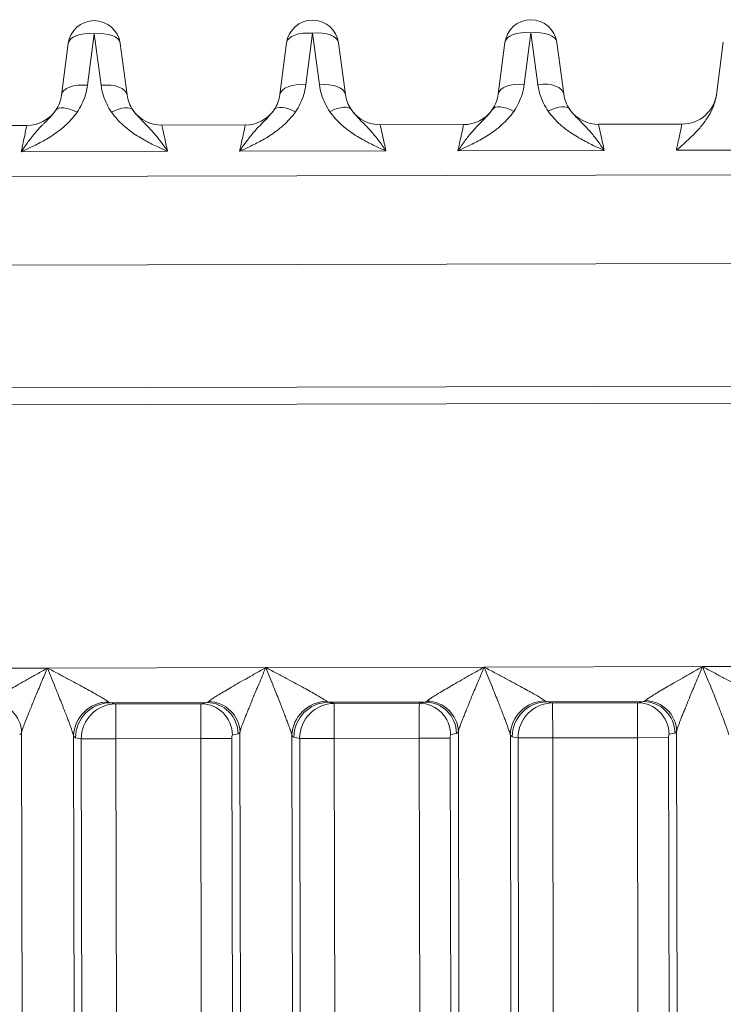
# Model space of a CAD drawing. Header units: inches. Extents: x 1 to 669, y 0 to 417.
# Tile 245 of 256: x 321.44 to 322.193, y 289.222 to 290.276. Entities that reach past the tile are written whole.
import ezdxf

# ---------------------------------------------------------------- set-up
doc = ezdxf.new("R2010")
doc.units = ezdxf.units.IN
doc.header["$LTSCALE"] = 12
doc.header["$MEASUREMENT"] = 0
doc.layers.get('0').update_dxf_attribs({"linetype": 'CONTINUOUS'})
doc.layers.add('X', color=1, linetype='CONTINUOUS')

# ---------------------------------------------------------------- blocks, each defined once
blk = doc.blocks.new('GASTRAIN RIGHT')
at = {"layer": 'X', "lineweight": 0}
for p, q in [((300.9302, 302.8644), (300.9374, 302.9196)), ((300.9374, 302.9196), (300.9447, 302.8644)), ((301.1638, 302.8649), (301.1709, 302.9201)), ((301.1709, 302.9201), (301.1783, 302.8649)), ((301.3973, 302.8653), (301.4045, 302.9206)), ((301.4045, 302.9206), (301.4119, 302.8654)), ((300.9096, 302.9092), (300.9024, 302.854)), ((300.9726, 302.8541), (300.9652, 302.9093)), ((301.1432, 302.9097), (301.136, 302.8544)), ((301.2061, 302.8546), (301.1987, 302.9098)), ((301.3767, 302.9102), (301.3696, 302.8549)), ((301.4397, 302.8551), (301.4323, 302.9103)), ((301.6103, 302.9107), (301.603, 302.8543)), ((301.099, 302.8219), (301.0097, 302.8217)), ((301.3326, 302.8224), (301.2432, 302.8222)), ((301.5661, 302.8229), (301.4768, 302.8227)), ((300.7761, 302.8212), (300.8654, 302.8214)), ((301.564, 302.8134), (301.564, 302.8134)), ((300.8594, 302.7933), (301.0159, 302.7937)), ((301.2494, 302.7942), (301.0929, 302.7938)), ((301.483, 302.7946), (301.3265, 302.7943)), ((301.7166, 302.7951), (301.5601, 302.7948)), ((302.3061, 302.7698), (300.6343, 302.7663)), ((302.3517, 302.675), (300.6267, 302.6714)), ((304.778, 302.5488), (300.3682, 302.5396)), ((304.778, 302.5306), (300.3683, 302.5214)), ((301.3545, 302.2416), (301.5881, 302.2421)), ((301.5881, 302.2421), (301.8217, 302.2426)), ((300.6538, 302.2401), (300.8874, 302.2406)), ((300.8874, 302.2406), (301.121, 302.2411)), ((301.121, 302.2411), (301.3545, 302.2416)), ((300.9544, 302.2034), (301.0579, 302.2036)), ((300.9606, 302.2022), (300.9544, 302.2034)), ((301.0517, 302.2024), (300.9606, 302.2022)), ((300.9606, 302.1648), (300.9606, 302.2022)), ((301.0579, 302.2036), (301.0517, 302.2024)), ((301.188, 302.2039), (301.2914, 302.2041)), ((301.1941, 302.2027), (301.188, 302.2039)), ((301.2853, 302.2029), (301.1941, 302.2027)), ((301.1942, 302.1653), (301.1941, 302.2027)), ((301.2914, 302.2041), (301.2853, 302.2029)), ((301.4215, 302.2044), (301.525, 302.2046)), ((301.4277, 302.2032), (301.4215, 302.2044)), ((301.5188, 302.2033), (301.4277, 302.2032)), ((301.4278, 302.1658), (301.4277, 302.2032)), ((301.525, 302.2046), (301.5188, 302.2033)), ((300.8597, 302.1717), (300.8709, 296.8301)), ((300.9265, 296.8302), (300.9153, 302.1681)), ((301.0913, 302.1701), (301.0851, 302.1688)), ((301.0933, 302.1722), (301.1045, 296.8306)), ((301.1601, 296.8307), (301.1489, 302.1686)), ((301.3248, 302.1705), (301.3187, 302.1693)), ((301.3269, 302.1727), (301.3381, 296.8311)), ((301.3936, 296.8312), (301.3825, 302.1691)), ((301.5584, 302.171), (301.5522, 302.1698)), ((301.5604, 302.1732), (301.5716, 296.8316)), ((300.9236, 302.1647), (300.9174, 302.166)), ((300.9606, 302.1648), (300.9236, 302.1647)), ((300.9338, 297.271), (300.9236, 302.1647)), ((301.0513, 302.165), (300.9606, 302.1648)), ((300.9606, 302.1648), (300.9707, 297.3505)), ((301.0846, 302.1651), (301.0513, 302.165)), ((301.0513, 302.165), (301.0614, 297.3502)), ((301.0846, 302.1651), (301.0947, 297.3503)), ((301.1572, 302.1652), (301.151, 302.1664)), ((301.1942, 302.1653), (301.1572, 302.1652)), ((301.1674, 297.2715), (301.1572, 302.1652)), ((301.2849, 302.1655), (301.1942, 302.1653)), ((301.1942, 302.1653), (301.2043, 297.351)), ((301.3182, 302.1656), (301.2849, 302.1655)), ((301.2849, 302.1655), (301.2949, 297.3507)), ((301.3182, 302.1656), (301.3283, 297.3508)), ((301.3907, 302.1657), (301.3846, 302.1669)), ((301.4278, 302.1658), (301.3907, 302.1657)), ((301.401, 297.272), (301.3907, 302.1657)), ((301.5184, 302.166), (301.4278, 302.1658)), ((301.4278, 302.1658), (301.4379, 297.3515)), ((301.5518, 302.1661), (301.5184, 302.166)), ((301.5184, 302.166), (301.5285, 297.3512)), ((301.5518, 302.1661), (301.5618, 297.3513))]:
    blk.add_line(p, q, dxfattribs=at)
for centre, radius, start, end in [((300.9374, 302.9056), 0.028, 7.6199, 172.6199), ((301.1709, 302.9061), 0.028, 7.6199, 172.6199), ((301.4045, 302.9066), 0.028, 7.6199, 172.6199), ((301.5661, 302.8602), 0.0374, 270.1198, 352.6189), ((300.8654, 302.8588), 0.0374, 270.1198, 323.7663), ((301.0096, 302.8591), 0.0374, 216.4876, 270.1199), ((301.0989, 302.8592), 0.0374, 270.1198, 323.7349), ((301.2432, 302.8595), 0.0374, 216.4876, 270.1199), ((301.3325, 302.8597), 0.0374, 270.1198, 323.7349), ((301.4767, 302.86), 0.0374, 216.4876, 270.1199)]:
    blk.add_arc(centre, radius, start, end, dxfattribs=at)
for centre, major_axis, ratio, start_param, end_param in [((300.9374, 302.9056), (-0.0278, 0.0036), 0.496782, -1.505487, 0), ((300.9374, 302.9056), (0.0278, 0.0037), 0.496782, 0, 1.505487), ((301.1709, 302.9061), (-0.0278, 0.0036), 0.496782, -1.505487, 0), ((301.1709, 302.9061), (0.0278, 0.0037), 0.496782, 0, 1.505487), ((301.4045, 302.9066), (-0.0278, 0.0036), 0.496782, -1.505487, 0), ((301.4045, 302.9066), (0.0278, 0.0037), 0.496782, 0, 1.505487), ((300.9302, 302.8504), (-0.0278, 0.0036), 0.496782, -1.505487, -0.000002), ((300.9448, 302.8504), (0.0278, 0.0037), 0.496782, 0.000002, 1.505487), ((301.1638, 302.8508), (-0.0278, 0.0036), 0.496782, -1.505487, -0.000002), ((301.1783, 302.8509), (0.0278, 0.0037), 0.496782, 0.000002, 1.505487), ((301.3974, 302.8513), (-0.0278, 0.0036), 0.496782, -1.505487, -0.000002), ((301.4119, 302.8514), (0.0278, 0.0037), 0.496782, 0.000002, 1.505487), ((300.8264, 302.1716), (-0.0299, 0.0155), 0.961737, -2.645113, -1.106254), ((300.9545, 302.166), (0.0072, 0.0367), 0.991111, 0.198055, 1.765434), ((301.0518, 302.1687), (-0.0066, 0.033), 0.991111, -1.765434, -0.198055), ((301.06, 302.1721), (-0.0299, 0.0155), 0.961737, -2.645113, -1.106254), ((301.188, 302.1665), (0.0072, 0.0367), 0.991111, 0.198055, 1.765434), ((301.2853, 302.1692), (-0.0066, 0.033), 0.991111, -1.765434, -0.198055), ((301.2935, 302.1726), (-0.0299, 0.0155), 0.961737, -2.645113, -1.106254), ((301.4216, 302.167), (0.0072, 0.0367), 0.991111, 0.198055, 1.765434), ((301.5189, 302.1697), (-0.0066, 0.033), 0.991111, -1.765434, -0.198055), ((301.5271, 302.1731), (-0.0299, 0.0155), 0.961737, -2.645113, -1.106254), ((300.8573, 302.2415), (0.0002, -0.072), 0.130489, 0.025568, 0.245705), ((301.0909, 302.242), (0.0002, -0.072), 0.130489, 0.025568, 0.245705), ((301.3244, 302.2425), (0.0002, -0.072), 0.130489, 0.025568, 0.245705), ((301.558, 302.243), (0.0002, -0.072), 0.130489, 0.025568, 0.245705)]:
    blk.add_ellipse(centre, major_axis=major_axis, ratio=ratio, start_param=start_param, end_param=end_param, dxfattribs=at)
at = {"layer": 'X', "lineweight": 0, "extrusion": (-2.22623e-16, 3.38107e-18, -1)}
for centre in [(301.0102, 302.8594), (301.2438, 302.8599), (301.4773, 302.8604)]:
    blk.add_ellipse(centre, major_axis=(-0.0331, -0.0189), ratio=0.990041, start_param=-0.086254, end_param=0.382107, dxfattribs=at)
at = {"layer": 'X', "lineweight": 0, "extrusion": (-2.23014e-16, -3.96975e-18, -1)}
for centre in [(301.0984, 302.8596), (301.332, 302.8601)]:
    blk.add_ellipse(centre, major_axis=(-0.0328, 0.0191), ratio=0.991023, start_param=-3.53686, end_param=-3.068074, dxfattribs=at)
at = {"layer": 'X', "lineweight": 0, "extrusion": (-1.5054e-16, 1.04339e-16, -1)}
for centre in [(301.3863, 302.8225), (301.1527, 302.822)]:
    blk.add_ellipse(centre, major_axis=(-0.023, 0.016), ratio=0.428169, start_param=-0.000004, end_param=1.28097, dxfattribs=at)
at = {"layer": 'X', "lineweight": 0, "extrusion": (-2.16817e-16, -4.15472e-19, -1)}
for centre in [(301.4231, 302.8226), (300.956, 302.8216), (301.1896, 302.8221)]:
    blk.add_ellipse(centre, major_axis=(0.023, 0.0161), ratio=0.428192, start_param=-1.28099, end_param=-0.000026, dxfattribs=at)
at = {"layer": 'X', "lineweight": 0, "extrusion": (-1.50538e-16, 1.04341e-16, -1)}
blk.add_ellipse((300.9191, 302.8215), major_axis=(-0.023, 0.016), ratio=0.428169, start_param=0.000002, end_param=1.28097, dxfattribs=at)
at = {"layer": 'X', "lineweight": 0, "extrusion": (-2.34114e-16, 6.97371e-18, -1)}
for centre in [(300.9524, 302.1682), (301.1859, 302.1687), (301.4195, 302.1692)]:
    blk.add_ellipse(centre, major_axis=(0.0329, 0.0177), ratio=0.963131, start_param=-2.63504, end_param=-1.09547, dxfattribs=at)
at = {"layer": 'X', "lineweight": 0, "extrusion": (-2.341e-16, 3.03547e-19, -1)}
for centre in [(300.9606, 302.1648), (301.1942, 302.1653), (301.4278, 302.1658)]:
    blk.add_ellipse(centre, major_axis=(0.0072, 0.0367), ratio=0.991111, start_param=-1.765434, end_param=-0.198055, dxfattribs=at)
at = {"layer": 'X', "lineweight": 0, "extrusion": (0, 0, -1)}
for centre, major_axis, ratio, start_param, end_param in [((300.9541, 302.2235), (-0.0006, 0.0201), 0.356191, -3.09596, -2.801804), ((301.1877, 302.224), (-0.0006, 0.0201), 0.356191, -3.09596, -2.801804), ((301.4213, 302.2245), (-0.0006, 0.0201), 0.356191, -3.09596, -2.801804), ((300.9175, 302.2417), (0.0002, -0.0758), 0.130526, 0.025672, 0.239795), ((301.1511, 302.2422), (0.0002, -0.0758), 0.130526, 0.025672, 0.239795), ((301.3847, 302.2427), (0.0002, -0.0758), 0.130526, 0.025672, 0.239795)]:
    blk.add_ellipse(centre, major_axis=major_axis, ratio=ratio, start_param=start_param, end_param=end_param, dxfattribs=at)
at = {"layer": 'X', "lineweight": 0, "extrusion": (2.54248e-22, 4.64632e-19, -1)}
for centre in [(301.0518, 302.165), (301.2854, 302.1655), (301.5189, 302.166)]:
    blk.add_ellipse(centre, major_axis=(-0.0001, 0.0374), ratio=0.013159, start_param=-1.570762, end_param=-0.026137, dxfattribs=at)
at = {"layer": 'X', "lineweight": 0, "extrusion": (-4.6068e-18, 1.08855e-17, -1)}
for centre in [(301.0581, 302.2235), (301.2916, 302.224), (301.5252, 302.2245)]:
    blk.add_ellipse(centre, major_axis=(0.0005, 0.0199), ratio=0.340201, start_param=-3.490943, end_param=-3.186733, dxfattribs=at)
at = {"layer": 'X', "lineweight": 0, "extrusion": (-2.34097e-16, -4.88451e-19, -1)}
for centre in [(301.0579, 302.17), (301.2915, 302.1705), (301.5251, 302.171)]:
    blk.add_ellipse(centre, major_axis=(-0.0066, 0.033), ratio=0.991111, start_param=0.19806, end_param=1.765434, dxfattribs=at)
at = {"layer": 'X', "lineweight": 0, "extrusion": (-4.40095e-20, 9.06566e-19, -1)}
for centre in [(301.0851, 302.1651), (301.3187, 302.1656)]:
    blk.add_ellipse(centre, major_axis=(-0.00001, 0.00374), ratio=0.131633, start_param=-1.570848, end_param=-0.026097, dxfattribs=at)
at = {"layer": 'X', "lineweight": 0, "extrusion": (-4.40092e-20, 9.06566e-19, -1)}
blk.add_ellipse((301.5523, 302.1661), major_axis=(-0.00001, 0.00374), ratio=0.131633, start_param=-1.570848, end_param=-0.026097, dxfattribs=at)
at = {"layer": 'X', "lineweight": 0}
for points in [[(300.9191, 302.8355), (300.921, 302.8383), (300.9245, 302.8443), (300.9283, 302.8539), (300.9297, 302.8608), (300.9302, 302.8644)], [(300.9447, 302.8644), (300.9452, 302.8608), (300.9467, 302.8539), (300.9505, 302.8443), (300.954, 302.8384), (300.956, 302.8356)], [(301.1527, 302.836), (301.1546, 302.8388), (301.1581, 302.8447), (301.1618, 302.8544), (301.1633, 302.8613), (301.1638, 302.8649)], [(301.1783, 302.8649), (301.1788, 302.8613), (301.1803, 302.8544), (301.1841, 302.8448), (301.1876, 302.8389), (301.1895, 302.8361)], [(301.3862, 302.8365), (301.3882, 302.8393), (301.3916, 302.8452), (301.3954, 302.8549), (301.3969, 302.8618), (301.3973, 302.8653)], [(301.4119, 302.8654), (301.4124, 302.8618), (301.4139, 302.8549), (301.4177, 302.8453), (301.4211, 302.8394), (301.4231, 302.8366)], [(300.9024, 302.854), (300.9017, 302.8482), (300.8995, 302.8424), (300.8962, 302.8376)]]:
    blk.add_open_spline(points, degree=3, dxfattribs=at)
for points, knots in [([(301.603, 302.8543), (301.6025, 302.8509), (301.6017, 302.8473), (301.6003, 302.8435), (301.5992, 302.8404), (301.5977, 302.8372), (301.5959, 302.8339), (301.5955, 302.8332), (301.5951, 302.8325), (301.5947, 302.8319), (301.5923, 302.8279), (301.5894, 302.8238), (301.586, 302.8198), (301.5847, 302.8183), (301.5834, 302.8168), (301.5821, 302.8154), (301.5797, 302.8127), (301.577, 302.8101), (301.5743, 302.8075), (301.5722, 302.8055), (301.57, 302.8035), (301.5678, 302.8015), (301.5653, 302.7993), (301.5627, 302.7971), (301.5601, 302.7948)], [0, 0, 0, 0, 0.2, 0.2, 0.2, 0.3662988, 0.3662988, 0.3662988, 0.4, 0.4, 0.4, 0.6, 0.6, 0.6, 0.6721619, 0.6721619, 0.6721619, 0.8, 0.8, 0.8, 0.8950757, 0.8950757, 0.8950757, 1, 1, 1, 1]), ([(300.8594, 302.7933), (300.8609, 302.7957), (300.8624, 302.7979), (300.8653, 302.8019), (300.8666, 302.8037), (300.8695, 302.8075), (300.871, 302.8095), (300.8738, 302.8128), (300.875, 302.8142), (300.8781, 302.8177), (300.88, 302.8198), (300.8826, 302.8224), (300.8833, 302.8231), (300.8865, 302.8264), (300.8888, 302.8287), (300.8915, 302.8317), (300.8921, 302.8324), (300.8939, 302.8346), (300.8951, 302.836), (300.8961, 302.8375)], [0, 0, 0, 0, 0.1076203, 0.1076203, 0.1999997, 0.1999997, 0.3123608, 0.3123608, 0.3999993, 0.3999993, 0.5442603, 0.5442603, 0.599999, 0.599999, 0.7999987, 0.7999987, 0.8630745, 0.8630745, 0.9999984, 0.9999984, 0.9999984, 0.9999984]), ([(300.8594, 302.7933), (300.8633, 302.7951), (300.8673, 302.7969), (300.8757, 302.801), (300.8801, 302.8032), (300.8893, 302.8085), (300.894, 302.8115), (300.9013, 302.8168), (300.9039, 302.819), (300.9087, 302.8233), (300.9109, 302.8255), (300.9151, 302.8302), (300.9172, 302.8328), (300.9191, 302.8355)], [0, 0, 0, 0, 0.173441, 0.173441, 0.369435, 0.369435, 0.594296, 0.594296, 0.733106, 0.733106, 0.859842, 0.859842, 1, 1, 1, 1]), ([(300.956, 302.8356), (300.9578, 302.833), (300.9598, 302.8305), (300.964, 302.8258), (300.9663, 302.8235), (300.9712, 302.8192), (300.9738, 302.8171), (300.981, 302.8117), (300.9859, 302.8087), (300.9951, 302.8035), (300.9995, 302.8012), (301.0079, 302.7972), (301.0119, 302.7954), (301.0159, 302.7937)], [0, 0, 0, 0, 0.134939, 0.134939, 0.26689, 0.26689, 0.403716, 0.403716, 0.630452, 0.630452, 0.826698, 0.826698, 1, 1, 1, 1]), ([(301.0159, 302.7937), (301.0133, 302.7977), (301.0106, 302.8014), (301.008, 302.8048), (301.0078, 302.8051), (301.0076, 302.8054), (301.0073, 302.8057), (301.0047, 302.8091), (301.0021, 302.8122), (300.9996, 302.8151), (300.9994, 302.8153), (300.9992, 302.8155), (300.999, 302.8157), (300.9963, 302.8187), (300.9937, 302.8214), (300.9912, 302.8239), (300.9911, 302.824), (300.991, 302.8241), (300.9909, 302.8242), (300.9885, 302.8266), (300.9863, 302.8289), (300.9843, 302.8311), (300.9836, 302.8318), (300.983, 302.8325), (300.9824, 302.8332), (300.9811, 302.8347), (300.98, 302.8362), (300.979, 302.8376)], [0, 0, 0, 0, 0.1843541, 0.1843541, 0.1843541, 0.2, 0.2, 0.2, 0.3854938, 0.3854938, 0.3854938, 0.4, 0.4, 0.4, 0.6, 0.6, 0.6, 0.6077365, 0.6077365, 0.6077365, 0.8, 0.8, 0.8, 0.864614, 0.864614, 0.864614, 1, 1, 1, 1]), ([(301.1296, 302.838), (301.1286, 302.8364), (301.1274, 302.8349), (301.1261, 302.8334), (301.1255, 302.8327), (301.1249, 302.832), (301.1243, 302.8313), (301.1223, 302.8291), (301.1201, 302.8268), (301.1177, 302.8244), (301.1176, 302.8243), (301.1175, 302.8242), (301.1174, 302.8241), (301.1149, 302.8216), (301.1122, 302.8188), (301.1095, 302.8158), (301.1094, 302.8156), (301.1092, 302.8155), (301.1091, 302.8153), (301.1065, 302.8124), (301.1039, 302.8092), (301.1013, 302.8057), (301.1011, 302.8055), (301.1009, 302.8052), (301.1008, 302.805), (301.0981, 302.8016), (301.0955, 302.7979), (301.0929, 302.7938)], [0, 0, 0, 0, 0.1396015, 0.1396015, 0.1396015, 0.2, 0.2, 0.2, 0.3913699, 0.3913699, 0.3913699, 0.4, 0.4, 0.4, 0.6, 0.6, 0.6, 0.6109429, 0.6109429, 0.6109429, 0.8, 0.8, 0.8, 0.8125998, 0.8125998, 0.8125998, 1, 1, 1, 1]), ([(301.0929, 302.7938), (301.0969, 302.7956), (301.1009, 302.7974), (301.1093, 302.8015), (301.1136, 302.8037), (301.1228, 302.8089), (301.1276, 302.812), (301.1348, 302.8173), (301.1375, 302.8195), (301.1423, 302.8238), (301.1444, 302.826), (301.1487, 302.8307), (301.1508, 302.8333), (301.1527, 302.836)], [0, 0, 0, 0, 0.173441, 0.173441, 0.369435, 0.369435, 0.594296, 0.594296, 0.733106, 0.733106, 0.859842, 0.859842, 1, 1, 1, 1]), ([(301.1895, 302.8361), (301.1914, 302.8335), (301.1933, 302.831), (301.1976, 302.8262), (301.1999, 302.824), (301.2047, 302.8197), (301.2073, 302.8175), (301.2146, 302.8122), (301.2194, 302.8092), (301.2287, 302.804), (301.2331, 302.8017), (301.2415, 302.7977), (301.2454, 302.7959), (301.2494, 302.7942)], [0, 0, 0, 0, 0.1349394, 0.1349394, 0.2668897, 0.2668897, 0.4037162, 0.4037162, 0.6304518, 0.6304518, 0.8266976, 0.8266976, 1, 1, 1, 1]), ([(301.2494, 302.7942), (301.2468, 302.7982), (301.2442, 302.8019), (301.2416, 302.8053), (301.2414, 302.8056), (301.2411, 302.8059), (301.2409, 302.8062), (301.2383, 302.8096), (301.2357, 302.8127), (301.2332, 302.8156), (301.233, 302.8158), (301.2328, 302.816), (301.2326, 302.8162), (301.2299, 302.8192), (301.2273, 302.8219), (301.2248, 302.8244), (301.2247, 302.8245), (301.2246, 302.8246), (301.2245, 302.8247), (301.2221, 302.8271), (301.2199, 302.8294), (301.2179, 302.8316), (301.2172, 302.8323), (301.2166, 302.833), (301.216, 302.8337), (301.2147, 302.8352), (301.2136, 302.8367), (301.2125, 302.8381)], [0, 0, 0, 0, 0.1843541, 0.1843541, 0.1843541, 0.2, 0.2, 0.2, 0.3854938, 0.3854938, 0.3854938, 0.4, 0.4, 0.4, 0.6, 0.6, 0.6, 0.6077365, 0.6077365, 0.6077365, 0.8, 0.8, 0.8, 0.864614, 0.864614, 0.864614, 1, 1, 1, 1]), ([(301.3632, 302.8384), (301.3622, 302.8369), (301.361, 302.8354), (301.3597, 302.8338), (301.3591, 302.8332), (301.3585, 302.8325), (301.3579, 302.8318), (301.3559, 302.8296), (301.3536, 302.8273), (301.3512, 302.8249), (301.3511, 302.8248), (301.351, 302.8247), (301.3509, 302.8246), (301.3484, 302.822), (301.3458, 302.8193), (301.3431, 302.8163), (301.3429, 302.8161), (301.3428, 302.8159), (301.3426, 302.8158), (301.3401, 302.8129), (301.3375, 302.8097), (301.3348, 302.8062), (301.3347, 302.806), (301.3345, 302.8057), (301.3343, 302.8055), (301.3317, 302.802), (301.3291, 302.7983), (301.3265, 302.7943)], [0, 0, 0, 0, 0.1396015, 0.1396015, 0.1396015, 0.2, 0.2, 0.2, 0.3913699, 0.3913699, 0.3913699, 0.4, 0.4, 0.4, 0.6, 0.6, 0.6, 0.6109429, 0.6109429, 0.6109429, 0.8, 0.8, 0.8, 0.8125998, 0.8125998, 0.8125998, 1, 1, 1, 1]), ([(301.3265, 302.7943), (301.3305, 302.7961), (301.3345, 302.7979), (301.3428, 302.802), (301.3472, 302.8042), (301.3564, 302.8094), (301.3612, 302.8125), (301.3684, 302.8178), (301.3711, 302.82), (301.3758, 302.8243), (301.378, 302.8264), (301.3823, 302.8312), (301.3843, 302.8338), (301.3862, 302.8365)], [0, 0, 0, 0, 0.173441, 0.173441, 0.369435, 0.369435, 0.594296, 0.594296, 0.733106, 0.733106, 0.859842, 0.859842, 1, 1, 1, 1]), ([(301.4231, 302.8366), (301.4249, 302.834), (301.4269, 302.8315), (301.4312, 302.8267), (301.4334, 302.8245), (301.4383, 302.8202), (301.4409, 302.818), (301.4482, 302.8127), (301.453, 302.8097), (301.4623, 302.8045), (301.4667, 302.8022), (301.475, 302.7982), (301.479, 302.7964), (301.483, 302.7946)], [0, 0, 0, 0, 0.1349394, 0.1349394, 0.2668897, 0.2668897, 0.4037162, 0.4037162, 0.6304518, 0.6304518, 0.8266976, 0.8266976, 1, 1, 1, 1]), ([(301.483, 302.7946), (301.4804, 302.7987), (301.4777, 302.8024), (301.4751, 302.8058), (301.4749, 302.8061), (301.4747, 302.8064), (301.4745, 302.8067), (301.4719, 302.8101), (301.4693, 302.8132), (301.4668, 302.816), (301.4666, 302.8163), (301.4664, 302.8165), (301.4662, 302.8167), (301.4635, 302.8197), (301.4608, 302.8224), (301.4583, 302.8249), (301.4583, 302.825), (301.4582, 302.8251), (301.4581, 302.8252), (301.4557, 302.8276), (301.4534, 302.8299), (301.4514, 302.832), (301.4508, 302.8328), (301.4501, 302.8335), (301.4495, 302.8342), (301.4483, 302.8357), (301.4471, 302.8372), (301.4461, 302.8386)], [0, 0, 0, 0, 0.1843541, 0.1843541, 0.1843541, 0.2, 0.2, 0.2, 0.3854938, 0.3854938, 0.3854938, 0.4, 0.4, 0.4, 0.6, 0.6, 0.6, 0.6077365, 0.6077365, 0.6077365, 0.8, 0.8, 0.8, 0.864614, 0.864614, 0.864614, 1, 1, 1, 1]), ([(301.0159, 302.7937), (301.0146, 302.7993), (301.0135, 302.8046), (301.0126, 302.809), (301.0111, 302.8157), (301.0101, 302.8201), (301.0098, 302.8213), (301.0097, 302.8216), (301.0097, 302.8217), (301.0097, 302.8217)], [0, 0, 0, 0, 0.3498112, 0.3498112, 0.3498112, 0.8828285, 0.8828285, 0.8828285, 1, 1, 1, 1]), ([(301.099, 302.8219), (301.099, 302.8219), (301.0984, 302.8193), (301.0973, 302.8143), (301.0964, 302.8105), (301.0954, 302.8052), (301.0941, 302.7994), (301.0937, 302.7976), (301.0933, 302.7957), (301.0929, 302.7938)], [0, 0, 0, 0, 0.4985563, 0.4985563, 0.4985563, 0.8827035, 0.8827035, 0.8827035, 1, 1, 1, 1]), ([(301.2494, 302.7942), (301.2482, 302.7998), (301.2471, 302.8051), (301.2461, 302.8095), (301.2447, 302.8162), (301.2437, 302.8205), (301.2433, 302.8218), (301.2433, 302.822), (301.2432, 302.8222), (301.2432, 302.8222)], [0, 0, 0, 0, 0.3498115, 0.3498115, 0.3498115, 0.8828285, 0.8828285, 0.8828285, 1, 1, 1, 1]), ([(301.3326, 302.8224), (301.3326, 302.8224), (301.3319, 302.8198), (301.3308, 302.8148), (301.33, 302.811), (301.3289, 302.8057), (301.3277, 302.7998), (301.3273, 302.798), (301.3269, 302.7962), (301.3265, 302.7943)], [0, 0, 0, 0, 0.4985577, 0.4985577, 0.4985577, 0.8827035, 0.8827035, 0.8827035, 1, 1, 1, 1]), ([(301.483, 302.7946), (301.4818, 302.8002), (301.4806, 302.8056), (301.4797, 302.81), (301.4782, 302.8167), (301.4772, 302.821), (301.4769, 302.8223), (301.4768, 302.8225), (301.4768, 302.8227), (301.4768, 302.8227)], [0, 0, 0, 0, 0.3498137, 0.3498137, 0.3498137, 0.8828285, 0.8828285, 0.8828285, 1, 1, 1, 1]), ([(301.5661, 302.8229), (301.5661, 302.8229), (301.5655, 302.8203), (301.5644, 302.8153), (301.5636, 302.8115), (301.5625, 302.8062), (301.5612, 302.8003), (301.5609, 302.7985), (301.5605, 302.7967), (301.5601, 302.7948)], [0, 0, 0, 0, 0.4985615, 0.4985615, 0.4985615, 0.8827057, 0.8827057, 0.8827057, 1, 1, 1, 1]), ([(300.8654, 302.8214), (300.8654, 302.8214), (300.8648, 302.8189), (300.8637, 302.8139), (300.8629, 302.81), (300.8618, 302.8047), (300.8605, 302.7989), (300.8602, 302.7971), (300.8598, 302.7952), (300.8594, 302.7933)], [0, 0, 0, 0, 0.498557, 0.498557, 0.498557, 0.882704, 0.882704, 0.882704, 1, 1, 1, 1]), ([(301.527, 302.2057), (301.5274, 302.2061), (301.5281, 302.2067), (301.529, 302.2073), (301.5299, 302.208), (301.531, 302.2087), (301.5323, 302.2096), (301.5336, 302.2105), (301.5352, 302.2114), (301.5369, 302.2125), (301.5387, 302.2136), (301.5406, 302.2147), (301.5427, 302.216), (301.5448, 302.2172), (301.5471, 302.2186), (301.5496, 302.22), (301.552, 302.2215), (301.5547, 302.223), (301.5575, 302.2246), (301.5603, 302.2263), (301.5633, 302.228), (301.5665, 302.2298), (301.5697, 302.2316), (301.5731, 302.2336), (301.5767, 302.2356), (301.5803, 302.2377), (301.5841, 302.2398), (301.5881, 302.2421)], [0, 0, 0, 0, 0.1111111, 0.1111111, 0.1111111, 0.2222222, 0.2222222, 0.2222222, 0.3333333, 0.3333333, 0.3333333, 0.4444444, 0.4444444, 0.4444444, 0.5555556, 0.5555556, 0.5555556, 0.6666667, 0.6666667, 0.6666667, 0.7777778, 0.7777778, 0.7777778, 0.8888889, 0.8888889, 0.8888889, 1, 1, 1, 1]), ([(301.5604, 302.1732), (301.5605, 302.1736), (301.5607, 302.1741), (301.5608, 302.1746), (301.561, 302.1752), (301.5612, 302.1758), (301.5614, 302.1765), (301.5617, 302.1773), (301.562, 302.178), (301.5622, 302.1789), (301.5626, 302.1798), (301.5629, 302.1807), (301.5633, 302.1817), (301.5637, 302.1828), (301.5641, 302.1839), (301.5646, 302.185), (301.5651, 302.1863), (301.5656, 302.1876), (301.5661, 302.1889), (301.5667, 302.1903), (301.5672, 302.1918), (301.5678, 302.1933), (301.5685, 302.1949), (301.5692, 302.1966), (301.5699, 302.1983), (301.5701, 302.1988), (301.5703, 302.1994), (301.5705, 302.1999), (301.571, 302.2011), (301.5714, 302.2022), (301.5719, 302.2034), (301.572, 302.2035), (301.572, 302.2037), (301.5721, 302.2039), (301.5729, 302.2059), (301.5738, 302.208), (301.5746, 302.21), (301.5756, 302.2123), (301.5765, 302.2146), (301.5775, 302.2168), (301.5785, 302.2194), (301.5796, 302.2219), (301.5806, 302.2244), (301.5818, 302.2272), (301.583, 302.23), (301.5842, 302.2328), (301.5855, 302.2359), (301.5868, 302.2389), (301.5881, 302.2421)], [0, 0, 0, 0, 0.034174, 0.034174, 0.034174, 0.071525, 0.071525, 0.071525, 0.113598, 0.113598, 0.113598, 0.160608, 0.160608, 0.160608, 0.212701, 0.212701, 0.212701, 0.270374, 0.270374, 0.270374, 0.333811, 0.333811, 0.333811, 0.402688, 0.402688, 0.402688, 0.424666, 0.424666, 0.424666, 0.470211, 0.470211, 0.470211, 0.477094, 0.477094, 0.477094, 0.5599, 0.5599, 0.5599, 0.652587, 0.652587, 0.652587, 0.756527, 0.756527, 0.756527, 0.872462, 0.872462, 0.872462, 1, 1, 1, 1]), ([(301.5881, 302.2421), (301.5896, 302.2384), (301.591, 302.2348), (301.5925, 302.2312), (301.5938, 302.2279), (301.5951, 302.2247), (301.5965, 302.2214), (301.5976, 302.2185), (301.5988, 302.2155), (301.6, 302.2126), (301.601, 302.21), (301.602, 302.2074), (301.603, 302.2048), (301.6035, 302.2037), (301.604, 302.2025), (301.6044, 302.2013), (301.6048, 302.2002), (301.6053, 302.1991), (301.6057, 302.1981), (301.6065, 302.1961), (301.6072, 302.1941), (301.608, 302.1922), (301.6087, 302.1904), (301.6093, 302.1887), (301.61, 302.187), (301.6106, 302.1855), (301.6111, 302.184), (301.6117, 302.1825), (301.6122, 302.1812), (301.6126, 302.1799), (301.6131, 302.1787), (301.6135, 302.1776), (301.6139, 302.1765), (301.6142, 302.1755), (301.6145, 302.1746), (301.6148, 302.1738), (301.615, 302.173), (301.6153, 302.1723), (301.6155, 302.1717), (301.6156, 302.1711), (301.6158, 302.1705), (301.6159, 302.17), (301.616, 302.1696)], [0, 0, 0, 0, 0.142188, 0.142188, 0.142188, 0.2725737, 0.2725737, 0.2725737, 0.3876835, 0.3876835, 0.3876835, 0.4873178, 0.4873178, 0.4873178, 0.5318052, 0.5318052, 0.5318052, 0.5737849, 0.5737849, 0.5737849, 0.6518146, 0.6518146, 0.6518146, 0.7223049, 0.7223049, 0.7223049, 0.7854558, 0.7854558, 0.7854558, 0.8411028, 0.8411028, 0.8411028, 0.8895435, 0.8895435, 0.8895435, 0.931284, 0.931284, 0.931284, 0.9673154, 0.9673154, 0.9673154, 1, 1, 1, 1]), ([(301.653, 302.2059), (301.6526, 302.2063), (301.6518, 302.2069), (301.6509, 302.2075), (301.6499, 302.2082), (301.6487, 302.2089), (301.6473, 302.2098), (301.6459, 302.2107), (301.6442, 302.2116), (301.6424, 302.2127), (301.6405, 302.2138), (301.6384, 302.2149), (301.6362, 302.2162), (301.634, 302.2174), (301.6315, 302.2188), (301.6289, 302.2202), (301.6263, 302.2216), (301.6235, 302.2232), (301.6205, 302.2248), (301.6175, 302.2264), (301.6143, 302.2281), (301.6109, 302.2299), (301.6075, 302.2317), (301.604, 302.2336), (301.6001, 302.2357), (301.5963, 302.2377), (301.5923, 302.2398), (301.5881, 302.2421)], [0, 0, 0, 0, 0.111111, 0.111111, 0.111111, 0.222222, 0.222222, 0.222222, 0.333333, 0.333333, 0.333333, 0.444444, 0.444444, 0.444444, 0.555556, 0.555556, 0.555556, 0.666667, 0.666667, 0.666667, 0.777778, 0.777778, 0.777778, 0.888889, 0.888889, 0.888889, 1, 1, 1, 1]), ([(300.8263, 302.2042), (300.8267, 302.2047), (300.8274, 302.2052), (300.8283, 302.2058), (300.8292, 302.2065), (300.8303, 302.2073), (300.8316, 302.2081), (300.8329, 302.209), (300.8345, 302.21), (300.8362, 302.211), (300.838, 302.2121), (300.8399, 302.2133), (300.842, 302.2145), (300.8441, 302.2158), (300.8464, 302.2171), (300.8489, 302.2186), (300.8513, 302.22), (300.854, 302.2215), (300.8568, 302.2232), (300.8596, 302.2248), (300.8626, 302.2265), (300.8658, 302.2283), (300.869, 302.2302), (300.8724, 302.2321), (300.876, 302.2341), (300.8796, 302.2362), (300.8834, 302.2383), (300.8874, 302.2406)], [0, 0, 0, 0, 0.1111111, 0.1111111, 0.1111111, 0.2222222, 0.2222222, 0.2222222, 0.3333333, 0.3333333, 0.3333333, 0.4444444, 0.4444444, 0.4444444, 0.5555556, 0.5555556, 0.5555556, 0.6666667, 0.6666667, 0.6666667, 0.7777778, 0.7777778, 0.7777778, 0.8888889, 0.8888889, 0.8888889, 1, 1, 1, 1]), ([(300.8597, 302.1717), (300.8598, 302.1721), (300.86, 302.1726), (300.8601, 302.1732), (300.8603, 302.1738), (300.8605, 302.1744), (300.8607, 302.175), (300.861, 302.1758), (300.8613, 302.1766), (300.8615, 302.1774), (300.8619, 302.1783), (300.8622, 302.1793), (300.8626, 302.1802), (300.863, 302.1813), (300.8634, 302.1824), (300.8639, 302.1836), (300.8644, 302.1848), (300.8649, 302.1861), (300.8654, 302.1874), (300.866, 302.1889), (300.8665, 302.1903), (300.8671, 302.1918), (300.8678, 302.1935), (300.8685, 302.1951), (300.8692, 302.1968), (300.8694, 302.1974), (300.8696, 302.1979), (300.8698, 302.1985), (300.8703, 302.1996), (300.8707, 302.2008), (300.8712, 302.2019), (300.8713, 302.2021), (300.8713, 302.2022), (300.8714, 302.2024), (300.8722, 302.2045), (300.8731, 302.2065), (300.8739, 302.2086), (300.8749, 302.2109), (300.8758, 302.2131), (300.8768, 302.2154), (300.8778, 302.2179), (300.8789, 302.2204), (300.8799, 302.2229), (300.8811, 302.2257), (300.8823, 302.2285), (300.8835, 302.2313), (300.8848, 302.2344), (300.8861, 302.2375), (300.8874, 302.2406)], [0, 0, 0, 0, 0.034174, 0.034174, 0.034174, 0.071525, 0.071525, 0.071525, 0.113598, 0.113598, 0.113598, 0.160608, 0.160608, 0.160608, 0.212701, 0.212701, 0.212701, 0.270374, 0.270374, 0.270374, 0.333811, 0.333811, 0.333811, 0.402688, 0.402688, 0.402688, 0.424666, 0.424666, 0.424666, 0.470211, 0.470211, 0.470211, 0.477094, 0.477094, 0.477094, 0.5599, 0.5599, 0.5599, 0.652587, 0.652587, 0.652587, 0.756527, 0.756527, 0.756527, 0.872462, 0.872462, 0.872462, 1, 1, 1, 1]), ([(300.8874, 302.2406), (300.8889, 302.237), (300.8903, 302.2334), (300.8918, 302.2298), (300.8931, 302.2265), (300.8944, 302.2232), (300.8958, 302.2199), (300.8969, 302.217), (300.8981, 302.2141), (300.8993, 302.2111), (300.9003, 302.2086), (300.9013, 302.206), (300.9023, 302.2034), (300.9028, 302.2022), (300.9033, 302.2011), (300.9037, 302.1999), (300.9041, 302.1988), (300.9046, 302.1977), (300.905, 302.1966), (300.9058, 302.1946), (300.9065, 302.1926), (300.9073, 302.1907), (300.908, 302.1889), (300.9086, 302.1872), (300.9093, 302.1855), (300.9099, 302.184), (300.9104, 302.1825), (300.911, 302.181), (300.9115, 302.1797), (300.9119, 302.1784), (300.9124, 302.1772), (300.9128, 302.1761), (300.9132, 302.1751), (300.9135, 302.174), (300.9138, 302.1732), (300.9141, 302.1723), (300.9143, 302.1715), (300.9146, 302.1708), (300.9148, 302.1702), (300.9149, 302.1696), (300.9151, 302.169), (300.9152, 302.1685), (300.9153, 302.1681)], [0, 0, 0, 0, 0.1421878, 0.1421878, 0.1421878, 0.2725735, 0.2725735, 0.2725735, 0.3876835, 0.3876835, 0.3876835, 0.4873178, 0.4873178, 0.4873178, 0.5318052, 0.5318052, 0.5318052, 0.5737849, 0.5737849, 0.5737849, 0.6518146, 0.6518146, 0.6518146, 0.7223049, 0.7223049, 0.7223049, 0.7854558, 0.7854558, 0.7854558, 0.8411028, 0.8411028, 0.8411028, 0.8895435, 0.8895435, 0.8895435, 0.931284, 0.931284, 0.931284, 0.9673154, 0.9673154, 0.9673154, 1, 1, 1, 1]), ([(300.9523, 302.2045), (300.9519, 302.2049), (300.9511, 302.2054), (300.9502, 302.2061), (300.9492, 302.2067), (300.948, 302.2075), (300.9466, 302.2083), (300.9452, 302.2092), (300.9435, 302.2102), (300.9417, 302.2112), (300.9398, 302.2123), (300.9377, 302.2135), (300.9355, 302.2147), (300.9333, 302.216), (300.9308, 302.2173), (300.9282, 302.2187), (300.9256, 302.2202), (300.9228, 302.2217), (300.9198, 302.2233), (300.9168, 302.2249), (300.9136, 302.2266), (300.9102, 302.2284), (300.9068, 302.2303), (300.9033, 302.2322), (300.8994, 302.2342), (300.8956, 302.2362), (300.8916, 302.2384), (300.8874, 302.2406)], [0, 0, 0, 0, 0.111111, 0.111111, 0.111111, 0.222222, 0.222222, 0.222222, 0.333333, 0.333333, 0.333333, 0.444444, 0.444444, 0.444444, 0.555556, 0.555556, 0.555556, 0.666667, 0.666667, 0.666667, 0.777778, 0.777778, 0.777778, 0.888889, 0.888889, 0.888889, 1, 1, 1, 1]), ([(301.0599, 302.2047), (301.0603, 302.2052), (301.061, 302.2057), (301.0618, 302.2063), (301.0627, 302.207), (301.0638, 302.2077), (301.0652, 302.2086), (301.0665, 302.2095), (301.0681, 302.2105), (301.0698, 302.2115), (301.0715, 302.2126), (301.0735, 302.2138), (301.0756, 302.215), (301.0777, 302.2163), (301.08, 302.2176), (301.0824, 302.2191), (301.0849, 302.2205), (301.0875, 302.222), (301.0904, 302.2237), (301.0932, 302.2253), (301.0962, 302.227), (301.0994, 302.2288), (301.1026, 302.2307), (301.106, 302.2326), (301.1096, 302.2346), (301.1132, 302.2367), (301.117, 302.2388), (301.121, 302.2411)], [0, 0, 0, 0, 0.111111, 0.111111, 0.111111, 0.222222, 0.222222, 0.222222, 0.333333, 0.333333, 0.333333, 0.444444, 0.444444, 0.444444, 0.555556, 0.555556, 0.555556, 0.666667, 0.666667, 0.666667, 0.777778, 0.777778, 0.777778, 0.888889, 0.888889, 0.888889, 1, 1, 1, 1]), ([(301.0933, 302.1722), (301.0934, 302.1726), (301.0935, 302.1731), (301.0937, 302.1737), (301.0939, 302.1742), (301.0941, 302.1749), (301.0943, 302.1755), (301.0945, 302.1763), (301.0948, 302.1771), (301.0951, 302.1779), (301.0954, 302.1788), (301.0958, 302.1797), (301.0962, 302.1807), (301.0966, 302.1818), (301.097, 302.1829), (301.0974, 302.1841), (301.0979, 302.1853), (301.0984, 302.1866), (301.099, 302.1879), (301.0995, 302.1893), (301.1001, 302.1908), (301.1007, 302.1923), (301.1014, 302.1939), (301.102, 302.1956), (301.1027, 302.1973), (301.1029, 302.1979), (301.1032, 302.1984), (301.1034, 302.199), (301.1038, 302.2001), (301.1043, 302.2012), (301.1048, 302.2024), (301.1048, 302.2026), (301.1049, 302.2027), (301.105, 302.2029), (301.1058, 302.205), (301.1067, 302.207), (301.1075, 302.2091), (301.1084, 302.2113), (301.1094, 302.2136), (301.1103, 302.2159), (301.1114, 302.2184), (301.1124, 302.2209), (301.1135, 302.2234), (301.1147, 302.2262), (301.1159, 302.229), (301.117, 302.2318), (301.1183, 302.2349), (301.1196, 302.238), (301.121, 302.2411)], [0, 0, 0, 0, 0.034174, 0.034174, 0.034174, 0.071525, 0.071525, 0.071525, 0.113598, 0.113598, 0.113598, 0.160608, 0.160608, 0.160608, 0.212701, 0.212701, 0.212701, 0.270374, 0.270374, 0.270374, 0.333811, 0.333811, 0.333811, 0.402688, 0.402688, 0.402688, 0.424666, 0.424666, 0.424666, 0.470211, 0.470211, 0.470211, 0.477094, 0.477094, 0.477094, 0.5599, 0.5599, 0.5599, 0.652587, 0.652587, 0.652587, 0.756527, 0.756527, 0.756527, 0.872462, 0.872462, 0.872462, 1, 1, 1, 1]), ([(301.121, 302.2411), (301.1224, 302.2374), (301.1239, 302.2338), (301.1253, 302.2303), (301.1267, 302.227), (301.128, 302.2237), (301.1293, 302.2204), (301.1305, 302.2175), (301.1317, 302.2146), (301.1329, 302.2116), (301.1339, 302.209), (301.1349, 302.2065), (301.1359, 302.2039), (301.1364, 302.2027), (301.1368, 302.2015), (301.1373, 302.2004), (301.1377, 302.1993), (301.1381, 302.1982), (301.1386, 302.1971), (301.1393, 302.1951), (301.1401, 302.1931), (301.1408, 302.1912), (301.1415, 302.1894), (301.1422, 302.1877), (301.1428, 302.186), (301.1434, 302.1845), (301.144, 302.183), (301.1445, 302.1815), (301.145, 302.1802), (301.1455, 302.1789), (301.146, 302.1777), (301.1463, 302.1766), (301.1467, 302.1755), (301.1471, 302.1745), (301.1474, 302.1737), (301.1477, 302.1728), (301.1479, 302.172), (301.1481, 302.1713), (301.1483, 302.1707), (301.1485, 302.1701), (301.1487, 302.1695), (301.1488, 302.169), (301.1489, 302.1686)], [0, 0, 0, 0, 0.142188, 0.142188, 0.142188, 0.2725737, 0.2725737, 0.2725737, 0.3876835, 0.3876835, 0.3876835, 0.4873178, 0.4873178, 0.4873178, 0.5318052, 0.5318052, 0.5318052, 0.5737849, 0.5737849, 0.5737849, 0.6518146, 0.6518146, 0.6518146, 0.7223049, 0.7223049, 0.7223049, 0.7854558, 0.7854558, 0.7854558, 0.8411028, 0.8411028, 0.8411028, 0.8895435, 0.8895435, 0.8895435, 0.931284, 0.931284, 0.931284, 0.9673154, 0.9673154, 0.9673154, 1, 1, 1, 1]), ([(301.1859, 302.2049), (301.1854, 302.2054), (301.1847, 302.2059), (301.1838, 302.2065), (301.1828, 302.2072), (301.1816, 302.208), (301.1802, 302.2088), (301.1787, 302.2097), (301.1771, 302.2107), (301.1752, 302.2117), (301.1734, 302.2128), (301.1713, 302.214), (301.1691, 302.2152), (301.1668, 302.2165), (301.1644, 302.2178), (301.1618, 302.2192), (301.1592, 302.2207), (301.1564, 302.2222), (301.1534, 302.2238), (301.1504, 302.2254), (301.1472, 302.2271), (301.1438, 302.2289), (301.1404, 302.2307), (301.1368, 302.2327), (301.133, 302.2347), (301.1292, 302.2367), (301.1252, 302.2389), (301.121, 302.2411)], [0, 0, 0, 0, 0.1111111, 0.1111111, 0.1111111, 0.2222222, 0.2222222, 0.2222222, 0.3333333, 0.3333333, 0.3333333, 0.4444444, 0.4444444, 0.4444444, 0.5555556, 0.5555556, 0.5555556, 0.6666667, 0.6666667, 0.6666667, 0.7777778, 0.7777778, 0.7777778, 0.8888889, 0.8888889, 0.8888889, 1, 1, 1, 1]), ([(301.2935, 302.2052), (301.2939, 302.2056), (301.2945, 302.2062), (301.2954, 302.2068), (301.2963, 302.2075), (301.2974, 302.2082), (301.2987, 302.2091), (301.3001, 302.21), (301.3016, 302.2109), (301.3034, 302.212), (301.3051, 302.2131), (301.307, 302.2142), (301.3091, 302.2155), (301.3112, 302.2168), (301.3135, 302.2181), (301.316, 302.2195), (301.3185, 302.221), (301.3211, 302.2225), (301.3239, 302.2241), (301.3268, 302.2258), (301.3298, 302.2275), (301.333, 302.2293), (301.3362, 302.2312), (301.3395, 302.2331), (301.3431, 302.2351), (301.3467, 302.2372), (301.3505, 302.2393), (301.3545, 302.2416)], [0, 0, 0, 0, 0.111111, 0.111111, 0.111111, 0.222222, 0.222222, 0.222222, 0.333333, 0.333333, 0.333333, 0.444444, 0.444444, 0.444444, 0.555556, 0.555556, 0.555556, 0.666667, 0.666667, 0.666667, 0.777778, 0.777778, 0.777778, 0.888889, 0.888889, 0.888889, 1, 1, 1, 1]), ([(301.3269, 302.1727), (301.327, 302.1731), (301.3271, 302.1736), (301.3273, 302.1741), (301.3274, 302.1747), (301.3276, 302.1754), (301.3279, 302.176), (301.3281, 302.1768), (301.3284, 302.1776), (301.3287, 302.1784), (301.329, 302.1793), (301.3294, 302.1802), (301.3297, 302.1812), (301.3301, 302.1823), (301.3306, 302.1834), (301.331, 302.1845), (301.3315, 302.1858), (301.332, 302.1871), (301.3325, 302.1884), (301.3331, 302.1898), (301.3337, 302.1913), (301.3343, 302.1928), (301.3349, 302.1944), (301.3356, 302.1961), (301.3363, 302.1978), (301.3365, 302.1983), (301.3367, 302.1989), (301.3369, 302.1994), (301.3374, 302.2006), (301.3379, 302.2017), (301.3383, 302.2029), (301.3384, 302.203), (301.3385, 302.2032), (301.3385, 302.2034), (301.3394, 302.2055), (301.3402, 302.2075), (301.3411, 302.2096), (301.342, 302.2118), (301.343, 302.2141), (301.3439, 302.2164), (301.345, 302.2189), (301.346, 302.2214), (301.3471, 302.2239), (301.3482, 302.2267), (301.3494, 302.2295), (301.3506, 302.2323), (301.3519, 302.2354), (301.3532, 302.2385), (301.3545, 302.2416)], [0, 0, 0, 0, 0.034174, 0.034174, 0.034174, 0.071525, 0.071525, 0.071525, 0.113598, 0.113598, 0.113598, 0.160608, 0.160608, 0.160608, 0.212701, 0.212701, 0.212701, 0.270374, 0.270374, 0.270374, 0.333811, 0.333811, 0.333811, 0.402688, 0.402688, 0.402688, 0.424666, 0.424666, 0.424666, 0.470211, 0.470211, 0.470211, 0.477094, 0.477094, 0.477094, 0.5599, 0.5599, 0.5599, 0.652587, 0.652587, 0.652587, 0.756527, 0.756527, 0.756527, 0.872462, 0.872462, 0.872462, 1, 1, 1, 1]), ([(301.3545, 302.2416), (301.356, 302.2379), (301.3575, 302.2343), (301.3589, 302.2308), (301.3602, 302.2275), (301.3616, 302.2242), (301.3629, 302.2209), (301.3641, 302.218), (301.3652, 302.215), (301.3664, 302.2121), (301.3674, 302.2095), (301.3685, 302.207), (301.3695, 302.2044), (301.3699, 302.2032), (301.3704, 302.202), (301.3708, 302.2009), (301.3713, 302.1998), (301.3717, 302.1987), (301.3721, 302.1976), (301.3729, 302.1956), (301.3737, 302.1936), (301.3744, 302.1917), (301.3751, 302.1899), (301.3758, 302.1882), (301.3764, 302.1865), (301.377, 302.185), (301.3776, 302.1835), (301.3781, 302.182), (301.3786, 302.1807), (301.3791, 302.1794), (301.3795, 302.1782), (301.3799, 302.1771), (301.3803, 302.176), (301.3806, 302.175), (301.3809, 302.1741), (301.3812, 302.1733), (301.3815, 302.1725), (301.3817, 302.1718), (301.3819, 302.1712), (301.3821, 302.1706), (301.3822, 302.17), (301.3824, 302.1695), (301.3825, 302.1691)], [0, 0, 0, 0, 0.142188, 0.142188, 0.142188, 0.2725737, 0.2725737, 0.2725737, 0.3876835, 0.3876835, 0.3876835, 0.4873178, 0.4873178, 0.4873178, 0.5318052, 0.5318052, 0.5318052, 0.5737849, 0.5737849, 0.5737849, 0.6518146, 0.6518146, 0.6518146, 0.7223049, 0.7223049, 0.7223049, 0.7854558, 0.7854558, 0.7854558, 0.8411028, 0.8411028, 0.8411028, 0.8895435, 0.8895435, 0.8895435, 0.931284, 0.931284, 0.931284, 0.9673154, 0.9673154, 0.9673154, 1, 1, 1, 1]), ([(301.4194, 302.2054), (301.419, 302.2059), (301.4183, 302.2064), (301.4173, 302.207), (301.4164, 302.2077), (301.4152, 302.2084), (301.4137, 302.2093), (301.4123, 302.2102), (301.4106, 302.2112), (301.4088, 302.2122), (301.4069, 302.2133), (301.4049, 302.2144), (301.4026, 302.2157), (301.4004, 302.2169), (301.398, 302.2183), (301.3953, 302.2197), (301.3927, 302.2211), (301.3899, 302.2227), (301.3869, 302.2243), (301.3839, 302.2259), (301.3807, 302.2276), (301.3774, 302.2294), (301.374, 302.2312), (301.3704, 302.2331), (301.3666, 302.2352), (301.3628, 302.2372), (301.3587, 302.2393), (301.3545, 302.2416)], [0, 0, 0, 0, 0.111111, 0.111111, 0.111111, 0.222222, 0.222222, 0.222222, 0.333333, 0.333333, 0.333333, 0.444444, 0.444444, 0.444444, 0.555556, 0.555556, 0.555556, 0.666667, 0.666667, 0.666667, 0.777778, 0.777778, 0.777778, 0.888889, 0.888889, 0.888889, 1, 1, 1, 1])]:
    blk.add_open_spline(points, degree=3, knots=knots, dxfattribs=at)

msp = doc.modelspace()

# ---------------------------------------------------------------- block references
msp.add_blockref('GASTRAIN RIGHT', (20.58257, -12.65837))

doc.saveas('drawing.dxf')
